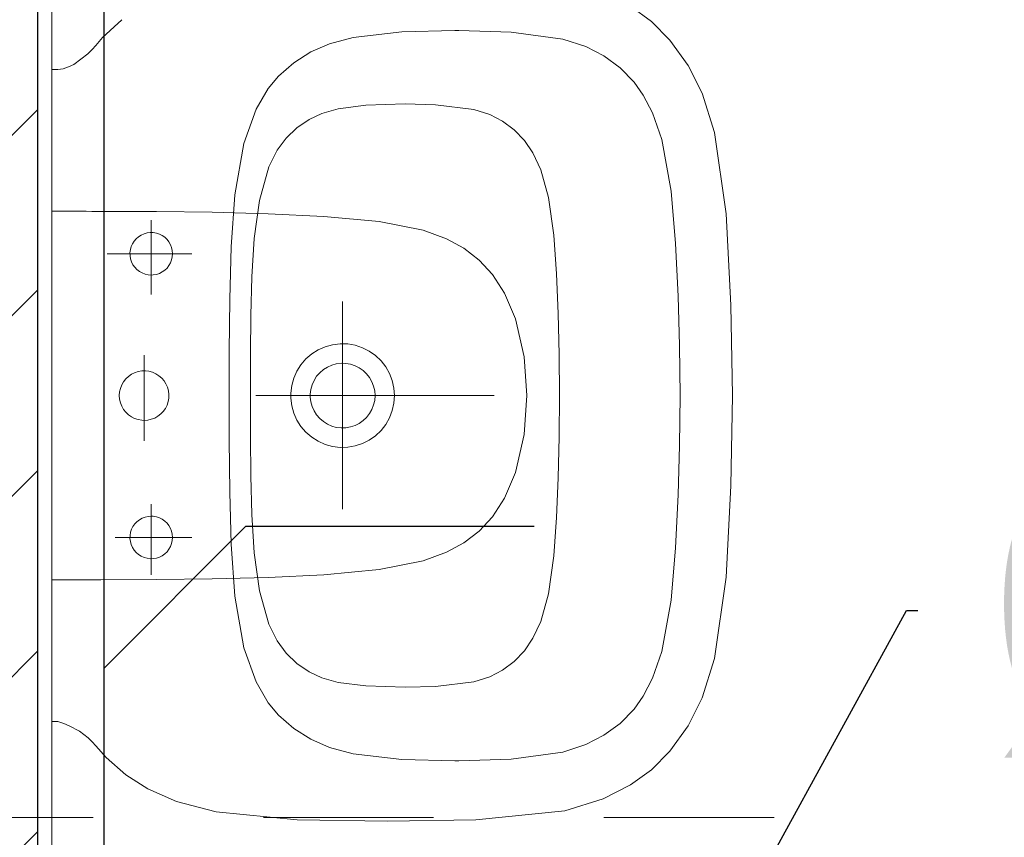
# Model space of a CAD drawing. Header units: millimetres. Extents: x -52968 to 399385, y -141133 to 110561.
# Tile 54 of 146: x 68517 to 69212, y -106610 to -106034. Entities that reach past the tile are written whole.
import ezdxf
from ezdxf import colors
from ezdxf.entities.mleader import LeaderData, LeaderLine
from ezdxf.math import Vec2, Vec3

# ---------------------------------------------------------------- set-up
doc = ezdxf.new("R2010")
doc.units = ezdxf.units.MM
doc.linetypes.add('SIM-Wegliniec-21.07.2025-Parter$0$Przerywana', pattern=[240, 120, -120])
doc.layers.add('_xref', color=250, linetype='Continuous')
for name, color, linetype, lineweight in [('RR_IWK_KS', 19, 'Kanalizacja', 30), ('RR_IWK_opisy', 7, 'Continuous', 0), ('SIM-Wegliniec-21.07.2025-Parter$0$A-Przekroje-PB_Nr_pióra__5', 250, 'Continuous', 0), ('SIM-Wegliniec-21.07.2025-Parter$0$Nowe_A-Armatura_Nr_pióra__2', 250, 'Continuous', 0), ('SIM-Wegliniec-21.07.2025-Parter$0$Nowe_A-Posadzki_Nr_pióra__89', 250, 'Continuous', 0), ('SIM-Wegliniec-21.07.2025-Parter$0$Nowe_A-Strefy-Parter_Nr_pióra__94', 250, 'Continuous', 0), ('SIM-Wegliniec-21.07.2025-Parter$0$Nowe_A-Ściany-Działowe', 250, 'Continuous', 0), ('SIM-Wegliniec-21.07.2025-Parter$0$Nowe_A-Ściany-Działowe_Nr_pióra__27', 250, 'Continuous', 0), ('SIM-Wegliniec-21.07.2025-Parter$0$Nowe_A-Ściany-Działowe_Nr_pióra__47', 250, 'Continuous', 0)]:
    doc.layers.add(name, color=color, linetype=linetype, lineweight=lineweight)
doc.styles.add('Garamond', font='GARA.TTF')
doc.styles.get("Standard").update_dxf_attribs({"font": 'arial.ttf'})
doc.linetypes.add('Kanalizacja', pattern='A,25,0,["◄",Standard,S=5,R=0,X=-5,Y=-2.5],0', length=25)

# ---------------------------------------------------------------- blocks, each defined once
blk = doc.blocks.new('SIM-Wegliniec-21.07.2025-Parter')
at = {"layer": 'SIM-Wegliniec-21.07.2025-Parter$0$Nowe_A-Ściany-Działowe', "linetype": 'Continuous', "lineweight": 0}
h = blk.add_hatch(dxfattribs=at)
h.set_pattern_fill('Bloczki_ceramiczne', color=256, style=0, pattern_type=2)
h.set_pattern_definition([(45, (0, 0), (-63.63961, 63.63961), [])])
h.paths.add_polyline_path([(68530.09, -107252.97), (68530.09, -105252.6), (68415.09, -105252.6), (68415.09, -107252.97)])
at = {"layer": 'SIM-Wegliniec-21.07.2025-Parter$0$Nowe_A-Ściany-Działowe', "linetype": 'Continuous', "lineweight": 0, "true_color": 0x000000}
h = blk.add_hatch(dxfattribs=at)
h.set_pattern_fill('Tynk', color=18, style=0, pattern_type=2)
h.set_pattern_definition([(0, (0, 0), (0, 86.60254), [0, -50]), (0, (25, 43.3), (0, 86.60254), [0, -50])])
h.paths.add_polyline_path([(68540.09, -107252.97), (68540.09, -105252.6), (68530.09, -105252.6), (68530.09, -107252.97)])
at = {"layer": 'SIM-Wegliniec-21.07.2025-Parter$0$A-Przekroje-PB_Nr_pióra__5', "linetype": 'SIM-Wegliniec-21.07.2025-Parter$0$Przerywana', "lineweight": 13}
blk.add_line((62449.27, -106596.19), (93776.18, -106596.19), dxfattribs=at)
at = {"layer": 'SIM-Wegliniec-21.07.2025-Parter$0$Nowe_A-Armatura_Nr_pióra__2', "linetype": 'Continuous', "lineweight": 13}
for p, q in [((68962.78, -106035.02), (68948.1, -106024.22)), ((68589.34, -106033.73), (68575.85, -106046.32)), ((68824.09, -106041.35), (68786.74, -106042.3)), ((68826.94, -106041.37), (68824.09, -106041.37)), ((68863.84, -106042.48), (68826.94, -106041.37)), ((68975.8, -106048.06), (68962.78, -106035.02)), ((68575.85, -106046.32), (68571.04, -106051.93)), ((68752.44, -106046.19), (68735.87, -106050.67)), ((68786.74, -106042.3), (68752.44, -106046.19)), ((68900.42, -106047.42), (68863.84, -106042.48)), ((68916.56, -106052.74), (68900.42, -106047.42)), ((68988.83, -106065.98), (68975.8, -106048.06)), ((68565.49, -106057.78), (68568.38, -106054.86)), ((68568.38, -106054.86), (68571.02, -106051.89)), ((68735.87, -106050.67), (68722.72, -106056.43)), ((68929.22, -106059.27), (68916.56, -106052.74)), ((68555.53, -106065.28), (68565.49, -106057.78)), ((68722.72, -106056.43), (68710.56, -106064.09)), ((68940.71, -106067.65), (68929.22, -106059.27)), ((68540.09, -106068.88), (68540.09, -106093.66)), ((68540.66, -106068.88), (68540.09, -106068.88)), ((68541.21, -106068.88), (68540.66, -106068.88)), ((68541.74, -106068.88), (68541.21, -106068.88)), ((68542.26, -106068.88), (68541.74, -106068.88)), ((68542.76, -106068.88), (68542.26, -106068.88)), ((68543.25, -106068.88), (68542.76, -106068.88)), ((68543.73, -106068.88), (68543.25, -106068.88)), ((68544.22, -106068.88), (68543.73, -106068.88)), ((68544.22, -106068.88), (68548.09, -106068.27)), ((68548.09, -106068.27), (68551.87, -106067.04)), ((68551.87, -106067.04), (68555.53, -106065.28)), ((68710.56, -106064.09), (68699.85, -106073.51)), ((68950.6, -106077.74), (68940.71, -106067.65)), ((68998.63, -106085.61), (68988.83, -106065.98)), ((68699.85, -106073.51), (68692.63, -106082.22)), ((68692.63, -106082.22), (68684.1, -106096.9)), ((68957.1, -106086.93), (68950.6, -106077.74)), ((68963.59, -106099.49), (68957.1, -106086.93)), ((69007.24, -106113.39), (68998.63, -106085.61)), ((68540.09, -106093.66), (68540.09, -106122.95)), ((68684.1, -106096.9), (68675.52, -106121.05)), ((68741.92, -106096.57), (68730.49, -106099.84)), ((68761.52, -106094.03), (68741.92, -106096.57)), ((68789.09, -106093.13), (68761.52, -106094.03)), ((68810.51, -106093.66), (68789.09, -106093.14)), ((68837.64, -106097), (68810.51, -106093.66)), ((68848.88, -106100.58), (68837.64, -106097)), ((68721.38, -106104.13), (68712.89, -106109.95)), ((68730.49, -106099.84), (68721.38, -106104.13)), ((68857.79, -106105.18), (68848.88, -106100.58)), ((68970.12, -106118.32), (68963.59, -106099.49)), ((68712.89, -106109.95), (68705.32, -106117.21)), ((68866.03, -106111.29), (68857.79, -106105.18)), ((68705.32, -106117.21), (68699, -106125.78)), ((68873.29, -106118.82), (68866.03, -106111.29)), ((69015.48, -106170.72), (69007.24, -106113.39)), ((68540.09, -106122.95), (68540.09, -106152.24)), ((68675.52, -106121.05), (68669.17, -106157.26)), ((68879.27, -106127.64), (68873.29, -106118.82)), ((68976.71, -106154.54), (68970.12, -106118.32)), ((68699, -106125.78), (68693.16, -106137.51)), ((68884.77, -106139.58), (68879.27, -106127.64)), ((68693.16, -106137.51), (68686.35, -106161.21)), ((68890.26, -106159), (68884.77, -106139.58)), ((68540.09, -106152.24), (68540.09, -106181.54)), ((68669.17, -106157.26), (68666.45, -106193.99)), ((68894.11, -106185.73), (68890.26, -106159)), ((68979.92, -106191.49), (68976.71, -106154.54)), ((68686.35, -106161.21), (68682.73, -106187.98)), ((68540.09, -106168.8), (68544.12, -106168.81)), ((68544.12, -106168.81), (68548.15, -106168.82)), ((68548.15, -106168.82), (68552.18, -106168.83)), ((68552.18, -106168.83), (68556.21, -106168.84)), ((68556.21, -106168.84), (68560.24, -106168.85)), ((68560.24, -106168.85), (68564.27, -106168.86)), ((68564.27, -106168.86), (68568.3, -106168.87)), ((68568.3, -106168.87), (68572.33, -106168.88)), ((68572.32, -106168.88), (68572.6, -106168.89)), ((68572.33, -106168.88), (68572.61, -106168.88)), ((68572.6, -106168.89), (68572.88, -106168.89)), ((68572.61, -106168.88), (68572.89, -106168.88)), ((68572.88, -106168.89), (68573.16, -106168.89)), ((68572.89, -106168.88), (68573.16, -106168.88)), ((68573.16, -106168.88), (68573.44, -106168.88)), ((68573.16, -106168.89), (68573.43, -106168.89)), ((68573.43, -106168.89), (68573.71, -106168.89)), ((68573.44, -106168.88), (68573.72, -106168.88)), ((68573.71, -106168.89), (68573.99, -106168.89)), ((68573.72, -106168.88), (68574, -106168.88)), ((68573.99, -106168.89), (68574.27, -106168.89)), ((68574, -106168.88), (68574.27, -106168.88)), ((68574.27, -106168.88), (68574.55, -106168.88)), ((68574.27, -106168.89), (68574.55, -106168.89)), ((68574.55, -106168.88), (68613.88, -106169.09)), ((68613.88, -106169.09), (68653.2, -106169.57)), ((68653.2, -106169.57), (68692.53, -106170.55)), ((68692.53, -106170.55), (68731.81, -106172.4)), ((68731.81, -106172.4), (68770.96, -106176.07)), ((69018.92, -106235.07), (69015.48, -106170.72)), ((68610.09, -106175.12), (68610.09, -106181.68)), ((68770.96, -106176.07), (68801.79, -106182.23)), ((68540.09, -106181.54), (68540.09, -106210.84)), ((68599.51, -106188.17), (68601.18, -106186.74)), ((68601.18, -106186.74), (68603.05, -106185.56)), ((68603.05, -106185.56), (68605.07, -106184.67)), ((68605.07, -106184.67), (68607.2, -106184.07)), ((68607.2, -106184.07), (68609.39, -106183.79)), ((68609.39, -106183.79), (68611.59, -106183.85)), ((68610.09, -106181.68), (68610.09, -106188.24)), ((68611.59, -106183.85), (68613.76, -106184.24)), ((68613.76, -106184.24), (68615.86, -106184.93)), ((68615.86, -106184.93), (68617.83, -106185.92)), ((68617.83, -106185.92), (68619.64, -106187.19)), ((68619.64, -106187.19), (68621.24, -106188.7)), ((68801.79, -106182.23), (68818.4, -106188.28)), ((68895.93, -106212.9), (68894.11, -106185.73)), ((68595.41, -106195.86), (68596.01, -106193.73)), ((68596.01, -106193.73), (68596.9, -106191.71)), ((68596.9, -106191.71), (68598.08, -106189.84)), ((68598.08, -106189.84), (68599.51, -106188.17)), ((68610.09, -106188.24), (68610.09, -106194.8)), ((68621.24, -106188.7), (68622.59, -106190.45)), ((68622.59, -106190.45), (68623.67, -106192.37)), ((68623.67, -106192.37), (68624.46, -106194.43)), ((68624.46, -106194.43), (68624.96, -106196.58)), ((68666.45, -106193.99), (68665.43, -106230.81)), ((68682.73, -106187.98), (68681.07, -106215.07)), ((68818.4, -106188.28), (68830.45, -106194.9)), ((68981.75, -106228.74), (68979.92, -106191.49)), ((68586.45, -106198.8), (68578.97, -106198.8)), ((68593.93, -106198.8), (68586.45, -106198.8)), ((68601.41, -106198.8), (68593.93, -106198.8)), ((68595.14, -106198.04), (68595.41, -106195.86)), ((68595.19, -106200.25), (68595.14, -106198.04)), ((68595.58, -106202.42), (68595.19, -106200.25)), ((68608.89, -106198.8), (68601.41, -106198.8)), ((68616.38, -106198.8), (68608.89, -106198.8)), ((68610.09, -106194.8), (68610.09, -106201.35)), ((68610.09, -106201.35), (68610.09, -106207.91)), ((68623.86, -106198.8), (68616.38, -106198.8)), ((68631.34, -106198.8), (68623.86, -106198.8)), ((68624.96, -106200.98), (68624.46, -106203.13)), ((68624.96, -106196.58), (68625.12, -106198.78)), ((68625.12, -106198.78), (68624.96, -106200.98)), ((68638.82, -106198.8), (68631.34, -106198.8)), ((68830.45, -106194.9), (68841.34, -106203.31)), ((68596.27, -106204.51), (68595.58, -106202.42)), ((68597.26, -106206.49), (68596.27, -106204.51)), ((68598.53, -106208.3), (68597.26, -106206.49)), ((68600.04, -106209.89), (68598.53, -106208.3)), ((68610.09, -106207.91), (68610.09, -106214.47)), ((68622.59, -106207.11), (68621.24, -106208.86)), ((68623.67, -106205.19), (68622.59, -106207.11)), ((68624.46, -106203.13), (68623.67, -106205.19)), ((68841.34, -106203.31), (68850.67, -106213.37)), ((68540.09, -106210.84), (68540.09, -106240.15)), ((68601.79, -106211.24), (68600.04, -106209.89)), ((68603.71, -106212.33), (68601.79, -106211.24)), ((68605.77, -106213.12), (68603.71, -106212.33)), ((68607.92, -106213.61), (68605.77, -106213.12)), ((68610.12, -106213.78), (68607.92, -106213.61)), ((68610.09, -106214.47), (68610.09, -106221.03)), ((68611.59, -106213.71), (68610.12, -106213.78)), ((68613.76, -106213.32), (68611.59, -106213.71)), ((68615.86, -106212.62), (68613.76, -106213.32)), ((68617.83, -106211.64), (68615.86, -106212.62)), ((68619.64, -106210.37), (68617.83, -106211.64)), ((68621.24, -106208.86), (68619.64, -106210.37)), ((68681.07, -106215.07), (68680.39, -106242.22)), ((68850.67, -106213.37), (68859.17, -106226.57)), ((68897.02, -106240.9), (68895.93, -106212.9)), ((68610.09, -106221.03), (68610.09, -106227.58)), ((68859.17, -106226.57), (68866.87, -106244.65)), ((68982.7, -106263.53), (68981.75, -106228.74)), ((68665.43, -106230.81), (68665.14, -106267.63)), ((68745.09, -106260.99), (68745.09, -106232.35)), ((69020.09, -106298.8), (69018.92, -106235.07)), ((68540.09, -106240.15), (68540.09, -106269.47)), ((68680.39, -106242.22), (68680.19, -106269.37)), ((68897.75, -106269.82), (68897.02, -106240.9)), ((68866.87, -106244.65), (68873.1, -106271.38)), ((68737.96, -106262.92), (68732.78, -106264.37)), ((68743.3, -106262.24), (68737.96, -106262.92)), ((68748.67, -106262.38), (68743.3, -106262.24)), ((68745.09, -106304.06), (68745.09, -106260.99)), ((68753.97, -106263.32), (68748.67, -106262.38)), ((68759.08, -106265.02), (68753.97, -106263.32)), ((68983.09, -106298.8), (68982.7, -106263.53)), ((68540.09, -106269.47), (68540.09, -106298.8)), ((68605.1, -106270.34), (68605.1, -106277.87)), ((68665.14, -106267.63), (68665.09, -106298.8)), ((68680.19, -106269.37), (68680.13, -106296.53)), ((68723.29, -106269.41), (68719.21, -106272.91)), ((68727.85, -106266.55), (68723.29, -106269.41)), ((68732.78, -106264.37), (68727.85, -106266.55)), ((68763.9, -106267.43), (68759.08, -106265.02)), ((68768.31, -106270.51), (68763.9, -106267.43)), ((68772.2, -106274.21), (68768.31, -106270.51)), ((68898.04, -106298.8), (68897.75, -106269.82)), ((68715.71, -106276.99), (68712.85, -106281.55)), ((68719.21, -106272.91), (68715.71, -106276.99)), ((68737.41, -106277.3), (68734.33, -106278.66)), ((68740.64, -106276.4), (68737.41, -106277.3)), ((68743.97, -106275.98), (68740.64, -106276.4)), ((68747.32, -106276.07), (68743.97, -106275.98)), ((68750.63, -106276.66), (68747.32, -106276.07)), ((68753.82, -106277.72), (68750.63, -106276.66)), ((68756.83, -106279.23), (68753.82, -106277.72)), ((68775.5, -106278.47), (68772.2, -106274.21)), ((68873.1, -106271.38), (68875.09, -106298.79)), ((68596.11, -106283.8), (68594, -106285.27)), ((68598.41, -106282.65), (68596.11, -106283.8)), ((68600.86, -106281.83), (68598.41, -106282.65)), ((68603.39, -106281.38), (68600.86, -106281.83)), ((68605.96, -106281.32), (68603.39, -106281.38)), ((68605.1, -106277.87), (68605.1, -106285.4)), ((68608.51, -106281.64), (68605.96, -106281.32)), ((68610.99, -106282.34), (68608.51, -106281.64)), ((68613.35, -106283.38), (68610.99, -106282.34)), ((68615.53, -106284.75), (68613.35, -106283.38)), ((68617.48, -106286.42), (68615.53, -106284.75)), ((68712.85, -106281.55), (68710.67, -106286.48)), ((68728.94, -106282.64), (68726.76, -106285.21)), ((68731.49, -106280.45), (68728.94, -106282.64)), ((68734.33, -106278.66), (68731.49, -106280.45)), ((68759.58, -106281.15), (68756.83, -106279.23)), ((68762.01, -106283.45), (68759.58, -106281.15)), ((68764.07, -106286.11), (68762.01, -106283.45)), ((68778.14, -106283.16), (68775.5, -106278.47)), ((68780.08, -106288.19), (68778.14, -106283.16)), ((68589.3, -106291.32), (68588.37, -106293.72)), ((68590.56, -106289.08), (68589.3, -106291.32)), ((68592.14, -106287.04), (68590.56, -106289.08)), ((68594, -106285.27), (68592.14, -106287.04)), ((68605.1, -106285.4), (68605.1, -106292.93)), ((68619.15, -106288.37), (68617.48, -106286.42)), ((68620.52, -106290.55), (68619.15, -106288.37)), ((68621.56, -106292.91), (68620.52, -106290.55)), ((68709.21, -106291.67), (68708.53, -106297)), ((68710.67, -106286.48), (68709.21, -106291.67)), ((68723.61, -106291.16), (68722.7, -106294.39)), ((68724.97, -106288.07), (68723.61, -106291.16)), ((68726.76, -106285.21), (68724.97, -106288.07)), ((68765.71, -106289.04), (68764.07, -106286.11)), ((68766.93, -106292.17), (68765.71, -106289.04)), ((68781.28, -106293.44), (68780.08, -106288.19)), ((68587.8, -106296.23), (68587.6, -106298.8)), ((68588.37, -106293.72), (68587.8, -106296.23)), ((68605.1, -106292.93), (68605.1, -106300.46)), ((68622.26, -106295.39), (68621.56, -106292.91)), ((68622.58, -106297.94), (68622.26, -106295.39)), ((68622.51, -106300.51), (68622.58, -106297.94)), ((68680.13, -106296.53), (68680.13, -106298.8)), ((68708.53, -106297), (68708.49, -106298.8)), ((68722.28, -106297.69), (68722.25, -106298.8)), ((68722.7, -106294.39), (68722.28, -106297.69)), ((68767.68, -106295.45), (68766.93, -106292.17)), ((68767.93, -106298.8), (68767.68, -106295.45)), ((68781.69, -106298.8), (68781.28, -106293.44)), ((68540.09, -106328.12), (68540.09, -106298.8)), ((68587.6, -106298.8), (68587.8, -106301.36)), ((68587.8, -106301.36), (68588.37, -106303.87)), ((68588.37, -106303.87), (68589.3, -106306.27)), ((68605.1, -106300.46), (68605.1, -106307.99)), ((68620.1, -106307.79), (68621.25, -106305.48)), ((68621.25, -106305.48), (68622.06, -106303.04)), ((68622.06, -106303.04), (68622.51, -106300.51)), ((68665.14, -106329.96), (68665.09, -106298.79)), ((68680.13, -106301.06), (68680.13, -106298.79)), ((68680.19, -106328.22), (68680.13, -106301.06)), ((68683.85, -106298.8), (68719.87, -106298.8)), ((68708.53, -106300.59), (68708.49, -106298.8)), ((68709.21, -106305.92), (68708.53, -106300.59)), ((68719.87, -106298.8), (68782.22, -106298.8)), ((68722.28, -106299.9), (68722.25, -106298.79)), ((68722.7, -106303.2), (68722.28, -106299.9)), ((68723.61, -106306.43), (68722.7, -106303.2)), ((68745.09, -106347.14), (68745.09, -106304.06)), ((68766.93, -106305.42), (68765.71, -106308.55)), ((68767.68, -106302.14), (68766.93, -106305.42)), ((68767.93, -106298.79), (68767.68, -106302.14)), ((68781.28, -106304.15), (68780.08, -106309.4)), ((68781.69, -106298.8), (68781.28, -106304.15)), ((68782.22, -106298.8), (68844.56, -106298.8)), ((68844.56, -106298.8), (68851.88, -106298.8)), ((68873.1, -106326.21), (68875.09, -106298.8)), ((68898.04, -106298.8), (68897.75, -106327.77)), ((68983.09, -106298.8), (68982.7, -106334.06)), ((69020.09, -106298.8), (69018.92, -106362.52)), ((68589.3, -106306.27), (68590.56, -106308.52)), ((68590.56, -106308.52), (68592.14, -106310.55)), ((68592.14, -106310.55), (68594, -106312.32)), ((68594, -106312.32), (68596.11, -106313.79)), ((68605.1, -106307.99), (68605.1, -106315.52)), ((68614.82, -106313.33), (68616.85, -106311.76)), ((68616.85, -106311.76), (68618.62, -106309.9)), ((68618.62, -106309.9), (68620.1, -106307.79)), ((68710.67, -106311.11), (68709.21, -106305.92)), ((68712.85, -106316.04), (68710.67, -106311.11)), ((68724.97, -106309.52), (68723.61, -106306.43)), ((68726.76, -106312.38), (68724.97, -106309.52)), ((68728.94, -106314.95), (68726.76, -106312.38)), ((68764.07, -106311.48), (68762.01, -106314.14)), ((68765.71, -106308.55), (68764.07, -106311.48)), ((68780.08, -106309.4), (68778.14, -106314.43)), ((68596.11, -106313.79), (68598.41, -106314.94)), ((68598.41, -106314.94), (68600.86, -106315.76)), ((68600.86, -106315.76), (68603.39, -106316.21)), ((68603.39, -106316.21), (68605.1, -106316.3)), ((68605.1, -106315.52), (68605.1, -106323.05)), ((68605.1, -106316.3), (68607.66, -106316.1)), ((68607.66, -106316.1), (68610.17, -106315.53)), ((68610.17, -106315.53), (68612.58, -106314.6)), ((68612.58, -106314.6), (68614.82, -106313.33)), ((68715.71, -106320.6), (68712.85, -106316.04)), ((68731.49, -106317.14), (68728.94, -106314.95)), ((68734.33, -106318.93), (68731.49, -106317.14)), ((68737.41, -106320.29), (68734.33, -106318.93)), ((68756.83, -106318.36), (68753.82, -106319.87)), ((68759.58, -106316.44), (68756.83, -106318.36)), ((68762.01, -106314.14), (68759.58, -106316.44)), ((68775.5, -106319.12), (68772.2, -106323.38)), ((68778.14, -106314.43), (68775.5, -106319.12)), ((68605.1, -106323.05), (68605.1, -106330.58)), ((68719.21, -106324.68), (68715.71, -106320.6)), ((68723.29, -106328.18), (68719.21, -106324.68)), ((68740.64, -106321.19), (68737.41, -106320.29)), ((68743.97, -106321.61), (68740.64, -106321.19)), ((68747.32, -106321.52), (68743.97, -106321.61)), ((68750.63, -106320.93), (68747.32, -106321.52)), ((68753.82, -106319.87), (68750.63, -106320.93)), ((68772.2, -106323.38), (68768.31, -106327.08)), ((68866.87, -106352.94), (68873.1, -106326.21)), ((68540.09, -106357.44), (68540.09, -106328.12)), ((68665.43, -106366.78), (68665.14, -106329.96)), ((68680.39, -106355.37), (68680.19, -106328.22)), ((68727.85, -106331.04), (68723.29, -106328.18)), ((68732.78, -106333.22), (68727.85, -106331.04)), ((68737.96, -106334.67), (68732.78, -106333.22)), ((68759.08, -106332.57), (68753.97, -106334.27)), ((68763.9, -106330.16), (68759.08, -106332.57)), ((68768.31, -106327.08), (68763.9, -106330.16)), ((68897.75, -106327.77), (68897.02, -106356.69)), ((68743.3, -106335.35), (68737.96, -106334.67)), ((68748.67, -106335.21), (68743.3, -106335.35)), ((68753.97, -106334.27), (68748.67, -106335.21)), ((68982.7, -106334.06), (68981.75, -106368.85)), ((68745.09, -106378.89), (68745.09, -106347.14)), ((68859.17, -106371.02), (68866.87, -106352.94)), ((68540.09, -106386.75), (68540.09, -106357.44)), ((68681.07, -106382.52), (68680.39, -106355.37)), ((68897.02, -106356.69), (68895.93, -106384.69)), ((68666.45, -106403.6), (68665.43, -106366.78)), ((69018.92, -106362.52), (69015.48, -106426.87)), ((68850.67, -106384.22), (68859.17, -106371.02)), ((68981.75, -106368.85), (68979.92, -106406.1)), ((68610.09, -106375.28), (68610.09, -106381.51)), ((68610.09, -106381.51), (68610.09, -106387.75)), ((68540.09, -106416.05), (68540.09, -106386.75)), ((68600.04, -106387.7), (68598.53, -106389.29)), ((68601.79, -106386.35), (68600.04, -106387.7)), ((68603.71, -106385.26), (68601.79, -106386.35)), ((68605.77, -106384.47), (68603.71, -106385.26)), ((68607.92, -106383.98), (68605.77, -106384.47)), ((68610.12, -106383.81), (68607.92, -106383.98)), ((68610.09, -106387.75), (68610.09, -106393.98)), ((68611.59, -106383.88), (68610.12, -106383.81)), ((68613.76, -106384.27), (68611.59, -106383.88)), ((68615.86, -106384.97), (68613.76, -106384.27)), ((68617.83, -106385.96), (68615.86, -106384.97)), ((68619.64, -106387.22), (68617.83, -106385.96)), ((68621.24, -106388.73), (68619.64, -106387.22)), ((68622.59, -106390.48), (68621.24, -106388.73)), ((68682.73, -106409.61), (68681.07, -106382.52)), ((68841.34, -106394.28), (68850.67, -106384.22)), ((68895.93, -106384.69), (68894.11, -106411.86)), ((68595.58, -106395.17), (68595.19, -106397.34)), ((68596.27, -106393.08), (68595.58, -106395.17)), ((68597.26, -106391.1), (68596.27, -106393.08)), ((68598.53, -106389.29), (68597.26, -106391.1)), ((68610.09, -106393.98), (68610.09, -106400.22)), ((68623.67, -106392.4), (68622.59, -106390.48)), ((68624.46, -106394.46), (68623.67, -106392.4)), ((68624.96, -106396.61), (68624.46, -106394.46)), ((68830.45, -106402.69), (68841.34, -106394.28)), ((68591.48, -106398.8), (68584.72, -106398.8)), ((68598.25, -106398.8), (68591.48, -106398.8)), ((68595.19, -106397.34), (68595.14, -106399.55)), ((68595.14, -106399.55), (68595.41, -106401.73)), ((68595.41, -106401.73), (68596.01, -106403.86)), ((68605.01, -106398.8), (68598.25, -106398.8)), ((68611.77, -106398.8), (68605.01, -106398.8)), ((68610.09, -106400.22), (68610.09, -106406.45)), ((68618.53, -106398.8), (68611.77, -106398.8)), ((68625.3, -106398.8), (68618.53, -106398.8)), ((68624.46, -106403.16), (68624.96, -106401.01)), ((68625.12, -106398.81), (68624.96, -106396.61)), ((68624.96, -106401.01), (68625.12, -106398.81)), ((68632.06, -106398.8), (68625.3, -106398.8)), ((68638.82, -106398.8), (68632.06, -106398.8)), ((68818.4, -106409.31), (68830.45, -106402.69)), ((68596.01, -106403.86), (68596.9, -106405.88)), ((68596.9, -106405.88), (68598.08, -106407.75)), ((68598.08, -106407.75), (68599.51, -106409.42)), ((68599.51, -106409.42), (68601.18, -106410.85)), ((68610.09, -106406.45), (68610.09, -106412.69)), ((68619.64, -106410.4), (68621.24, -106408.89)), ((68621.24, -106408.89), (68622.59, -106407.14)), ((68622.59, -106407.14), (68623.67, -106405.22)), ((68623.67, -106405.22), (68624.46, -106403.16)), ((68669.17, -106440.33), (68666.45, -106403.6)), ((68686.35, -106436.38), (68682.73, -106409.61)), ((68801.79, -106415.36), (68818.4, -106409.31)), ((68979.92, -106406.1), (68976.71, -106443.05)), ((68540.09, -106445.35), (68540.09, -106416.05)), ((68601.18, -106410.85), (68603.05, -106412.03)), ((68603.05, -106412.03), (68605.07, -106412.92)), ((68605.07, -106412.92), (68607.2, -106413.52)), ((68607.2, -106413.52), (68609.39, -106413.8)), ((68609.39, -106413.8), (68611.59, -106413.74)), ((68610.09, -106412.69), (68610.09, -106418.92)), ((68611.59, -106413.74), (68613.76, -106413.35)), ((68613.76, -106413.35), (68615.86, -106412.66)), ((68615.86, -106412.66), (68617.83, -106411.67)), ((68617.83, -106411.67), (68619.64, -106410.4)), ((68770.96, -106421.52), (68801.79, -106415.36)), ((68894.11, -106411.86), (68890.26, -106438.59)), ((68610.09, -106418.92), (68610.09, -106425.16)), ((68731.81, -106425.19), (68770.96, -106421.52)), ((68540.09, -106428.8), (68544.12, -106428.78)), ((68544.12, -106428.78), (68548.15, -106428.77)), ((68548.15, -106428.77), (68552.18, -106428.76)), ((68552.18, -106428.76), (68556.21, -106428.75)), ((68556.21, -106428.75), (68560.24, -106428.74)), ((68560.24, -106428.74), (68564.27, -106428.73)), ((68564.27, -106428.73), (68568.3, -106428.72)), ((68568.3, -106428.72), (68572.33, -106428.71)), ((68572.32, -106428.71), (68572.6, -106428.7)), ((68572.33, -106428.71), (68572.61, -106428.71)), ((68572.6, -106428.7), (68572.88, -106428.7)), ((68572.61, -106428.71), (68572.89, -106428.71)), ((68572.88, -106428.7), (68573.16, -106428.7)), ((68572.89, -106428.71), (68573.16, -106428.71)), ((68573.16, -106428.7), (68573.43, -106428.7)), ((68573.16, -106428.71), (68573.44, -106428.71)), ((68573.43, -106428.7), (68573.71, -106428.7)), ((68573.44, -106428.71), (68573.72, -106428.71)), ((68573.71, -106428.7), (68573.99, -106428.7)), ((68573.72, -106428.71), (68574, -106428.71)), ((68573.99, -106428.7), (68574.27, -106428.7)), ((68574, -106428.71), (68574.27, -106428.71)), ((68574.27, -106428.7), (68574.55, -106428.7)), ((68574.27, -106428.71), (68574.55, -106428.71)), ((68574.55, -106428.71), (68613.88, -106428.5)), ((68613.88, -106428.5), (68653.2, -106428.02)), ((68653.2, -106428.02), (68692.53, -106427.04)), ((68692.53, -106427.04), (68731.81, -106425.19)), ((69015.48, -106426.87), (69007.24, -106484.2)), ((68693.16, -106460.08), (68686.35, -106436.38)), ((68675.52, -106476.54), (68669.17, -106440.33)), ((68890.26, -106438.59), (68884.77, -106458.01)), ((68976.71, -106443.05), (68970.12, -106479.27)), ((68540.09, -106474.64), (68540.09, -106445.35)), ((68884.77, -106458.01), (68879.27, -106469.95)), ((68699, -106471.81), (68693.16, -106460.08)), ((68705.32, -106480.38), (68699, -106471.81)), ((68879.27, -106469.95), (68873.29, -106478.77)), ((68540.09, -106503.93), (68540.09, -106474.64)), ((68684.1, -106500.69), (68675.52, -106476.54)), ((68873.29, -106478.77), (68866.03, -106486.3)), ((68712.89, -106487.64), (68705.32, -106480.38)), ((68970.12, -106479.27), (68963.59, -106498.1)), ((69007.24, -106484.2), (68998.63, -106511.98)), ((68721.38, -106493.46), (68712.89, -106487.64)), ((68857.79, -106492.42), (68848.88, -106497.01)), ((68866.03, -106486.3), (68857.79, -106492.42)), ((68730.49, -106497.75), (68721.38, -106493.46)), ((68741.92, -106501.02), (68730.49, -106497.75)), ((68848.88, -106497.01), (68837.64, -106500.59)), ((68963.59, -106498.1), (68957.1, -106510.66)), ((68540.09, -106528.71), (68540.09, -106503.93)), ((68692.63, -106515.37), (68684.1, -106500.69)), ((68761.52, -106503.56), (68741.92, -106501.02)), ((68789.09, -106504.46), (68761.52, -106503.56)), ((68810.51, -106503.93), (68789.09, -106504.45)), ((68837.64, -106500.59), (68810.51, -106503.93)), ((68957.1, -106510.66), (68950.6, -106519.85)), ((68998.63, -106511.98), (68988.83, -106531.61)), ((68699.85, -106524.08), (68692.63, -106515.37)), ((68950.6, -106519.85), (68940.71, -106529.94)), ((68710.56, -106533.51), (68699.85, -106524.08)), ((68540.66, -106528.71), (68540.09, -106528.71)), ((68541.21, -106528.71), (68540.66, -106528.71)), ((68541.74, -106528.71), (68541.21, -106528.71)), ((68542.26, -106528.71), (68541.74, -106528.71)), ((68542.76, -106528.71), (68542.26, -106528.71)), ((68543.25, -106528.71), (68542.76, -106528.71)), ((68543.73, -106528.71), (68543.25, -106528.71)), ((68544.22, -106528.71), (68543.73, -106528.71)), ((68544.22, -106528.71), (68548.41, -106530.01)), ((68548.41, -106530.01), (68552.34, -106531.56)), ((68552.34, -106531.56), (68559.45, -106535.4)), ((68722.72, -106541.16), (68710.56, -106533.51)), ((68940.71, -106529.94), (68929.22, -106538.32)), ((68988.83, -106531.61), (68975.8, -106549.53)), ((68559.45, -106535.4), (68565.65, -106540.14)), ((68565.65, -106540.14), (68568.43, -106542.83)), ((68735.87, -106546.92), (68722.72, -106541.16)), ((68929.22, -106538.32), (68916.56, -106544.85)), ((68568.43, -106542.83), (68571.02, -106545.7)), ((68578.34, -106554.02), (68571.02, -106545.7)), ((68752.44, -106551.4), (68735.87, -106546.92)), ((68916.56, -106544.85), (68900.42, -106550.17)), ((68592.24, -106566.16), (68578.34, -106554.02)), ((68786.74, -106555.29), (68752.44, -106551.4)), ((68824.09, -106556.24), (68786.74, -106555.29)), ((68863.84, -106555.11), (68826.94, -106556.22)), ((68900.42, -106550.17), (68863.84, -106555.11)), ((68975.8, -106549.53), (68962.78, -106562.57)), ((68826.94, -106556.22), (68824.09, -106556.23)), ((68607.76, -106576.1), (68592.24, -106566.16)), ((68962.78, -106562.57), (68948.1, -106573.37)), ((68627.82, -106585.02), (68607.76, -106576.1)), ((68948.1, -106573.37), (68928.82, -106583.17)), ((68928.82, -106583.17), (68901.68, -106591.59)), ((68655.91, -106592.41), (68627.82, -106585.02)), ((68712.95, -106597.94), (68655.91, -106592.41)), ((68901.68, -106591.59), (68839.03, -106597.84)), ((68776.78, -106598.86), (68712.95, -106597.94)), ((68839.03, -106597.84), (68776.78, -106598.86))]:
    blk.add_line(p, q, dxfattribs=at)
at = {"layer": 'SIM-Wegliniec-21.07.2025-Parter$0$Nowe_A-Posadzki_Nr_pióra__89', "linetype": 'Continuous', "lineweight": 13, "flags": 128}
blk.add_lwpolyline([(68540.09, -108367.6), (70380.07, -108367.6), (70380.07, -105252.6), (68540.09, -105252.6)], close=True, dxfattribs=at)
at = {"layer": 'SIM-Wegliniec-21.07.2025-Parter$0$Nowe_A-Strefy-Parter_Nr_pióra__94', "linetype": 'Continuous', "lineweight": 13, "flags": 128}
blk.add_lwpolyline([(70370.07, -105252.6), (68540.09, -105252.6), (68540.09, -107252.97), (68920.09, -107252.97), (68920.09, -108357.6), (70370.07, -108357.6)], close=True, dxfattribs=at)
at = {"layer": 'SIM-Wegliniec-21.07.2025-Parter$0$Nowe_A-Ściany-Działowe_Nr_pióra__27', "linetype": 'Continuous', "lineweight": 25}
blk.add_line((68530.09, -107252.97), (68530.09, -105252.6), dxfattribs=at)
at = {"layer": 'SIM-Wegliniec-21.07.2025-Parter$0$Nowe_A-Ściany-Działowe_Nr_pióra__47', "linetype": 'Continuous', "lineweight": 15, "flags": 128}
blk.add_lwpolyline([(68540.09, -107252.97), (68540.09, -105252.6)], dxfattribs=at)

msp = doc.modelspace()

# ---------------------------------------------------------------- block references
at = {"layer": '_xref'}
msp.add_blockref('SIM-Wegliniec-21.07.2025-Parter', (0, 0), dxfattribs=at)

# ---------------------------------------------------------------- next in the draw order: linework, layer by layer
at = {"layer": 'RR_IWK_KS', "ltscale": 30}
for p, q in [((68576.91, -107435.52), (68576.91, -105774.21)), ((68576.91, -106490.94), (68676.91, -106390.94)), ((68676.91, -106390.94), (68880.16, -106390.94))]:
    msp.add_line(p, q, dxfattribs=at)

# ---------------------------------------------------------------- next in the draw order: leaders
at = {"layer": 'RR_IWK_opisy'}
ml = msp.add_multileader_mtext('Standard', dxfattribs=at)
ml.set_content('\\fGaramond|b0|i0;%%c110', color=256, style='Garamond')
ml.set_leader_properties()
ml.build(insert=Vec2(0, 0))
ml.multileader.update_dxf_attribs({"has_text_frame": 1, "text_left_attachment_type": 2, "text_right_attachment_type": 2})
ctx = ml.context
ctx.base_point, ctx.char_height, ctx.landing_gap_size, ctx.plane_origin = Vec3(69100.59, -106450.38), 200, 50, Vec3(-81034.75, 88816.85)
ctx.left_attachment, ctx.right_attachment = 2, 2
notes = []
notes.append((ctx, [(0, (1, 1, 0), (69142.59, -106450.35), (1, 0), 8, [(0, [(68785.39, -107102.79)], 0, [])])]))
ctx.mtext.insert = Vec3(69200.59, -106345.84)
ctx.mtext.has_bg_fill, ctx.mtext.bg_color, ctx.mtext.bg_scale_factor, ctx.mtext.bg_transparency, ctx.mtext.use_window_bg_color = 1, -1027028792, 1.3, 0, 1
for ctx, leaders in notes:
    for number, flags, end, landing, length, lines in leaders:
        leader = LeaderData()
        leader.index, (leader.has_last_leader_line, leader.has_dogleg_vector, leader.attachment_direction) = number, flags
        leader.last_leader_point, leader.dogleg_vector, leader.dogleg_length = Vec3(end), Vec3(landing), length
        for number, points, colour, breaks in lines:
            line = LeaderLine()
            line.index, line.vertices, line.color, line.breaks = number, Vec3.list(points), colors.encode_raw_color(colour), breaks
            leader.lines.append(line)
        ctx.leaders.append(leader)

doc.saveas('drawing.dxf')
